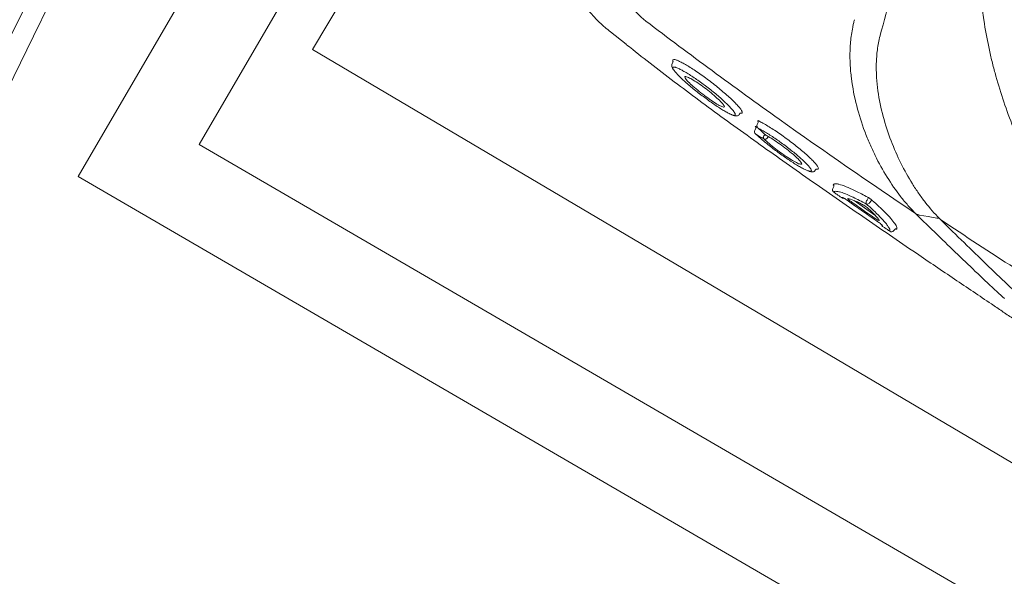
# Model space of a CAD drawing. Header units: millimetres. Extents: x 99250 to 122845, y -19292 to 18303.
# Tile 43 of 99: x 114292 to 114627, y 13509 to 13698. Entities that reach past the tile are written whole.
import ezdxf

# ---------------------------------------------------------------- set-up
doc = ezdxf.new("R2010")
doc.units = ezdxf.units.MM
doc.header["$MEASUREMENT"] = 0
doc.layers.add('IRISH HOUSE_HYD AIRPORT_DRAINAGE LAYOUT 1$0$GREY SCALE', color=8, linetype='Continuous')
doc.layers.add('IRISH HOUSE_HYD AIRPORT_DRAINAGE LAYOUT 1$0$GREYSCALE', color=8, linetype='Continuous', lineweight=0)
doc.layers.add('M-MEP-ELPR-EQUIP', color=6, linetype='Continuous', lineweight=20)

# ---------------------------------------------------------------- blocks, each defined once
blk = doc.blocks.new('IRISH HOUSE_HYD AIRPORT_DRAINAGE LAYOUT 1$0$FLOOR PLAN')
at = {"layer": 'IRISH HOUSE_HYD AIRPORT_DRAINAGE LAYOUT 1$0$GREYSCALE', "color": 8, "lineweight": 0}
for p, q in [((14353.42, 13655.88), (14927.78, 14643.56)), ((14621.68, 14076.42, -57105.36), (14392, 13688.18, -57105.36)), ((14312.32, 13645), (14413.1, 13818.31)), ((14498.65, 13689.98, -57105.4), (14493.31, 13694.15, -57105.4)), ((14493.33, 13694.16, -57105.4), (14493.34, 13694.17, -57105.4)), ((14392, 13688.18, -57105.36), (14935.54, 13366.63, -57105.36)), ((14514.19, 13683.18, -57105.4), (14514.57, 13683.98, -57105.4)), ((14514.8, 13684.75, -57105.4), (14514.43, 13684.59, -57105.4)), ((14514.43, 13684.59, -57105.4), (14514.43, 13684.36, -57105.4)), ((14537.38, 13666.48, -57105.4), (14537.07, 13666.07, -57105.4)), ((14537.38, 13666.48, -57105.4), (14537.8, 13666.46, -57105.4)), ((14543.18, 13662.59, -57105.4), (14543.51, 13663.35, -57105.4)), ((14542.32, 13660.62, -57105.4), (14542.8, 13661.64, -57105.4)), ((14543.26, 13661.62, -57105.4), (14543, 13661.78, -57105.4)), ((14543.42, 13661.45, -57105.4), (14543.5, 13661.39, -57105.4)), ((14542.54, 13659.5, -57105.4), (14542.64, 13659.42, -57105.4)), ((14942.57, 13313.28), (14353.42, 13655.88)), ((14563.26, 13647.48, -57105.4), (14562.92, 13647.07, -57105.4)), ((14953.45, 13272.17), (14312.32, 13645)), ((14568.86, 13640.87, -57105.4), (14569.19, 13641.57, -57105.4)), ((14583.2, 13631.83, -57105.4), (14576.12, 13636.8, -57105.4)), ((14580.5, 13636.9, -57105.4), (14580.34, 13636.63, -57105.4)), ((14580.78, 13637.37, -57105.4), (14580.5, 13636.9, -57105.4)), ((14581.56, 13636.27, -57105.4), (14581.77, 13636.62, -57105.4)), ((14581.4, 13636, -57105.4), (14581.56, 13636.27, -57105.4)), ((14598.3, 13631.86, -57105.4), (14598.29, 13631.86, -57105.4)), ((14598.29, 13631.86, -57105.4), (14598.29, 13631.86, -57105.4)), ((14598.31, 13631.86, -57105.4), (14601.29, 13631.31, -57105.4)), ((14601.29, 13631.31, -57105.4), (14604.3, 13630.76, -57105.4)), ((14589.92, 13626.96, -57105.4), (14589.63, 13626.55, -57105.4)), ((14590.61, 13627.08, -57105.4), (14590.61, 13627.73, -57105.4))]:
    blk.add_line(p, q, dxfattribs=at)
for centre, radius, start, end in [((21130.68, 10361.07), 7752.88, 141.708854, 166.516628), ((21130.68, 10361.07), 7602.52, 141.773276, 166.244763), ((14539.83, 13739.38, -57105.4), 54.05, 160.4629, 230.3321), ((14543.24, 13660.22, -57105.4), 1, 156.4812, 226.0595), ((14544.09, 13662.19, -57105.4), 1, 156.4264, 227.3469), ((14546.2, 13658.25, -57105.4), 0.926, 145.2822, 214.0258), ((14545.82, 13658.65, -57105.4), 0.992, 246.9333, 324.7332), ((14569.77, 13640.46, -57105.4), 0.998, 154.5139, 234.8505), ((14568.74, 13641.77, -57105.4), 0.499, 334.5007, 54.8132), ((14572.4, 13638.59, -57105.4), 0.995, 234.2384, 281.223), ((14581.14, 13636.11, -57105.4), 0.959, 147.1486, 213.7217), ((14580.38, 13637.63, -57105.4), 0.48, 327.1638, 33.5386), ((14582.19, 13636.34, -57105.4), 0.502, 77.3366, 146.2993), ((14580.57, 13636.55, -57105.4), 1, 257.1674, 326.3299), ((14586.37, 13628.81, -57105.4), 0.992, 189.3406, 235.8395), ((14588.81, 13627.13, -57105.4), 1, 235.2186, 324.2025), ((14590.33, 13626.67, -57105.4), 0.5, 55.2651, 144.2125)]:
    blk.add_arc(centre, radius, start, end, dxfattribs=at)
at = {"layer": 'IRISH HOUSE_HYD AIRPORT_DRAINAGE LAYOUT 1$0$GREYSCALE', "color": 8, "lineweight": 0, "ltscale": 0.25}
for centre, radius, start, end in [((21162.38, 10254.78), 7836.99, 141.329977, 165.793479), ((21207.44, 10240.08), 7731.89, 141.956801, 165.483737)]:
    blk.add_arc(centre, radius, start, end, dxfattribs=at)
at = {"layer": 'IRISH HOUSE_HYD AIRPORT_DRAINAGE LAYOUT 1$0$GREYSCALE', "color": 8, "lineweight": 0}
for points, knots in [([(14585, 13693.01, -57105.4), (14586.24, 13697.73, -57105.4), (14587.54, 13702.44, -57105.4), (14590.23, 13711.85, -57105.4), (14591.63, 13716.53, -57105.4), (14596.01, 13730.56, -57105.4), (14599.18, 13739.85, -57105.4), (14604.36, 13753.67, -57105.4), (14606.17, 13758.26, -57105.4), (14609.92, 13767.36, -57105.4), (14611.88, 13771.89, -57105.4), (14617.99, 13785.36, -57105.4), (14622.38, 13794.19, -57105.4), (14627.12, 13802.85, -57105.4)], [0, 0, 0, 0, 0.125, 0.125, 0.25, 0.25, 0.5, 0.5, 0.625, 0.625, 0.75, 0.75, 1, 1, 1, 1]), ([(14638.26, 13802.9, -57105.4), (14636.71, 13799.88, -57105.4), (14635.35, 13797.16, -57105.4), (14633.41, 13793.01, -57105.4), (14632.79, 13791.61, -57105.4), (14631.57, 13788.8, -57105.4), (14630.98, 13787.4, -57105.4), (14628.15, 13780.33, -57105.4), (14626.2, 13774.59, -57105.4), (14622.93, 13762.97, -57105.4), (14621.62, 13757.08, -57105.4), (14620.11, 13748.13, -57105.4), (14619.69, 13745.13, -57105.4), (14619.18, 13740.59, -57105.4), (14619.03, 13739.07, -57105.4), (14618.77, 13736.03, -57105.4), (14618.66, 13734.5, -57105.4), (14618.23, 13726.9, -57105.4), (14618.21, 13720.84, -57105.4), (14618.83, 13708.8, -57105.4), (14619.47, 13702.81, -57105.4), (14620.91, 13693.87, -57105.4), (14621.48, 13690.9, -57105.4), (14622.45, 13686.45, -57105.4), (14622.79, 13684.97, -57105.4), (14623.53, 13682.02, -57105.4), (14623.92, 13680.54, -57105.4), (14625.96, 13673.18, -57105.4), (14627.92, 13667.4, -57105.4), (14630.2, 13661.73, -57105.4)], [0, 0, 0, 0, 0.0625, 0.0625, 0.09375, 0.09375, 0.125, 0.125, 0.25, 0.25, 0.375, 0.375, 0.4375, 0.4375, 0.46875, 0.46875, 0.5, 0.5, 0.625, 0.625, 0.75, 0.75, 0.8125, 0.8125, 0.84375, 0.84375, 0.875, 0.875, 1, 1, 1, 1]), ([(14493.31, 13694.14, -57105.4), (14492.66, 13694.66, -57105.4), (14491, 13695.98, -57105.4), (14488.54, 13698.34, -57105.4), (14485.93, 13701.19, -57105.4), (14483.53, 13704.24, -57105.4), (14481.28, 13707.56, -57105.4), (14479.23, 13711.15, -57105.4), (14477.44, 13714.99, -57105.4), (14475.97, 13718.91, -57105.4), (14474.83, 13722.88, -57105.4), (14474, 13726.88, -57105.4), (14473.49, 13730.89, -57105.4), (14473.29, 13734.87, -57105.4), (14473.38, 13738.81, -57105.4), (14473.76, 13742.69, -57105.4), (14474.4, 13746.48, -57105.4), (14475.34, 13750.17, -57105.4), (14476.07, 13752.64, -57105.4), (14476.57, 13753.85, -57105.4), (14476.59, 13753.9, -57105.4)], [0, 0, 0, 0, 0.037673, 0.095878, 0.154189, 0.212585, 0.271048, 0.33568, 0.39959, 0.46265, 0.524915, 0.586431, 0.647228, 0.707328, 0.766741, 0.825471, 0.883514, 0.940856, 0.997479, 1, 1, 1, 1]), ([(14505.33, 13697.78, -57105.4), (14512.79, 13692.12, -57105.4), (14520.29, 13686.52, -57105.4), (14535.38, 13675.41, -57105.4), (14542.97, 13669.92, -57105.4), (14565.89, 13653.58, -57105.4), (14581.34, 13642.89, -57105.4), (14596.97, 13632.42, -57105.4)], [0, 0, 0, 0, 0.25, 0.25, 0.5, 0.5, 1, 1, 1, 1]), ([(14576.24, 13698.28, -57105.4), (14576.13, 13697.86, -57105.4), (14576.02, 13697.44, -57105.4), (14575.82, 13696.6, -57105.4), (14575.73, 13696.18, -57105.4), (14575.47, 13694.92, -57105.4), (14575.32, 13694.08, -57105.4), (14574.96, 13691.56, -57105.4), (14574.81, 13689.88, -57105.4), (14574.68, 13686.55, -57105.4), (14574.69, 13684.88, -57105.4), (14574.85, 13681.57, -57105.4), (14575, 13679.95, -57105.4), (14575.6, 13675.15, -57105.4), (14576.22, 13672.05, -57105.4), (14577.76, 13666.03, -57105.4), (14578.69, 13663.11, -57105.4), (14580.02, 13659.56, -57105.4), (14580.29, 13658.86, -57105.4), (14580.85, 13657.47, -57105.4), (14581.14, 13656.78, -57105.4), (14582.02, 13654.75, -57105.4), (14582.63, 13653.42, -57105.4), (14584.53, 13649.55, -57105.4), (14585.89, 13647.09, -57105.4), (14588.78, 13642.42, -57105.4), (14590.31, 13640.21, -57105.4), (14592.74, 13637.1, -57105.4), (14593.57, 13636.1, -57105.4), (14595.27, 13634.17, -57105.4), (14596.14, 13633.24, -57105.4), (14597.03, 13632.36, -57105.4)], [0, 0, 0, 0, 0.015625, 0.015625, 0.03125, 0.03125, 0.0625, 0.0625, 0.125, 0.125, 0.1875, 0.1875, 0.25, 0.25, 0.375, 0.375, 0.5, 0.5, 0.53125, 0.53125, 0.5625, 0.5625, 0.625, 0.625, 0.75, 0.75, 0.875, 0.875, 0.9375, 0.9375, 1, 1, 1, 1]), ([(14605.11, 13630.69, -57105.4), (14603.44, 13632.37, -57105.4), (14601.84, 13634.2, -57105.4), (14599.54, 13637.16, -57105.4), (14598.78, 13638.18, -57105.4), (14597.32, 13640.29, -57105.4), (14596.61, 13641.37, -57105.4), (14594.54, 13644.7, -57105.4), (14593.24, 13647.03, -57105.4), (14590.82, 13651.91, -57105.4), (14589.69, 13654.46, -57105.4), (14587.65, 13659.8, -57105.4), (14586.75, 13662.55, -57105.4), (14585.24, 13668.2, -57105.4), (14584.63, 13671.1, -57105.4), (14584.01, 13675.6, -57105.4), (14583.85, 13677.12, -57105.4), (14583.71, 13679.44, -57105.4), (14583.68, 13680.23, -57105.4), (14583.65, 13681.79, -57105.4), (14583.65, 13682.57, -57105.4), (14583.71, 13684.92, -57105.4), (14583.83, 13686.49, -57105.4), (14584.24, 13689.64, -57105.4), (14584.53, 13691.21, -57105.4), (14584.94, 13692.79, -57105.4)], [0, 0, 0, 0, 0.125, 0.125, 0.1875, 0.1875, 0.25, 0.25, 0.375, 0.375, 0.5, 0.5, 0.625, 0.625, 0.75, 0.75, 0.8125, 0.8125, 0.84375, 0.84375, 0.875, 0.875, 0.9375, 0.9375, 1, 1, 1, 1]), ([(14661.09, 13576.33, -57105.4), (14660.82, 13576.45, -57105.4), (14659.91, 13576.89, -57105.4), (14657.86, 13578.09, -57105.4), (14655.05, 13579.82, -57105.4), (14652.39, 13581.54, -57105.4), (14650.13, 13583.05, -57105.4), (14647.59, 13584.76, -57105.4), (14644.56, 13586.82, -57105.4), (14640.91, 13589.32, -57105.4), (14637, 13591.98, -57105.4), (14633.28, 13594.51, -57105.4), (14629.93, 13596.78, -57105.4), (14626.42, 13599.15, -57105.4), (14621.98, 13602.15, -57105.4), (14616.6, 13605.78, -57105.4), (14610.24, 13610.07, -57105.4), (14603.79, 13614.43, -57105.4), (14596.39, 13619.45, -57105.4), (14588.12, 13625.08, -57105.4), (14579.02, 13631.32, -57105.4), (14569.93, 13637.61, -57105.4), (14560.86, 13643.94, -57105.4), (14551.86, 13650.28, -57105.4), (14542.92, 13656.65, -57105.4), (14534.09, 13663.02, -57105.4), (14525.4, 13669.39, -57105.4), (14516.92, 13675.7, -57105.4), (14508.72, 13681.94, -57105.4), (14502.58, 13686.7, -57105.4), (14499.34, 13689.31, -57105.4), (14498.6, 13689.9, -57105.4)], [0, 0, 0, 0, 0.00345, 0.046619, 0.089766, 0.112425, 0.13508, 0.158154, 0.181221, 0.209069, 0.237397, 0.25624, 0.275086, 0.294404, 0.313726, 0.346115, 0.37852, 0.411676, 0.44484, 0.491581, 0.538367, 0.585123, 0.633242, 0.681401, 0.729516, 0.779903, 0.830337, 0.880732, 0.93264, 0.98459, 1, 1, 1, 1]), ([(14514.43, 13684.36, -57105.4), (14514.42, 13684.33, -57105.4), (14514.41, 13684.24, -57105.4), (14514.51, 13684.08, -57105.4), (14514.57, 13683.98, -57105.4)], [0, 0, 0, 0, 0.362557, 1, 1, 1, 1]), ([(14538.02, 13666.98, -57105.4), (14538, 13667.07, -57105.4), (14537.93, 13667.32, -57105.4), (14537.45, 13668.02, -57105.4), (14536.64, 13669, -57105.4), (14535.5, 13670.2, -57105.4), (14534.09, 13671.55, -57105.4), (14532.45, 13673.03, -57105.4), (14530.63, 13674.58, -57105.4), (14528.68, 13676.17, -57105.4), (14526.66, 13677.72, -57105.4), (14524.63, 13679.21, -57105.4), (14522.66, 13680.58, -57105.4), (14520.81, 13681.81, -57105.4), (14519.11, 13682.85, -57105.4), (14517.62, 13683.68, -57105.4), (14516.38, 13684.29, -57105.4), (14515.4, 13684.68, -57105.4), (14515, 13684.72, -57105.4), (14514.8, 13684.75, -57105.4)], [0, 0, 0, 0, 0.033748, 0.0943765, 0.1550059, 0.2164046, 0.2778011, 0.3394988, 0.401186, 0.4625018, 0.5238027, 0.5842501, 0.6446877, 0.7043114, 0.7639324, 0.8229043, 0.8818778, 0.9409376, 1, 1, 1, 1]), ([(14514.88, 13681.08, -57105.4), (14514.61, 13681.37, -57105.4), (14514.37, 13681.68, -57105.4), (14514.21, 13682.04, -57105.4), (14514.05, 13682.65, -57105.4), (14514.15, 13683.01, -57105.4), (14514.19, 13683.18, -57105.4)], [0, 0, 0, 0, 0.040319, 0.556981, 0.79767, 1, 1, 1, 1]), ([(14514.86, 13681.11, -57105.4), (14514.74, 13681.29, -57105.4), (14514.47, 13681.7, -57105.4), (14514.5, 13681.9, -57105.4), (14514.51, 13682.02, -57105.4)], [0, 0, 0, 0, 0.460027, 1, 1, 1, 1]), ([(14514.51, 13682.02, -57105.4), (14514.57, 13682.08, -57105.4), (14514.7, 13682.22, -57105.4), (14515.1, 13682.16, -57105.4), (14515.39, 13682.08, -57105.4), (14515.48, 13682.04, -57105.4), (14515.56, 13682.01, -57105.4)], [0, 0, 0, 0, 0.435282, 0.87053, 0.887642, 1, 1, 1, 1]), ([(14534.64, 13665.94, -57105.4), (14534.56, 13665.96, -57105.4), (14534.25, 13666.06, -57105.4), (14533.42, 13666.46, -57105.4), (14532.21, 13667.12, -57105.4), (14530.79, 13667.99, -57105.4), (14529.22, 13669.02, -57105.4), (14527.53, 13670.18, -57105.4), (14525.78, 13671.45, -57105.4), (14524.01, 13672.78, -57105.4), (14522.26, 13674.15, -57105.4), (14520.59, 13675.52, -57105.4), (14519.03, 13676.85, -57105.4), (14517.64, 13678.1, -57105.4), (14516.45, 13679.24, -57105.4), (14515.54, 13680.22, -57105.4), (14515.01, 13680.85, -57105.4), (14514.88, 13681.08, -57105.4), (14514.86, 13681.11, -57105.4)], [0, 0, 0, 0, 0.024652, 0.093115, 0.161575, 0.22959, 0.297606, 0.365358, 0.433111, 0.501455, 0.569803, 0.639058, 0.708314, 0.778292, 0.84826, 0.918899, 0.989527, 1, 1, 1, 1]), ([(14515.56, 13682.01, -57105.4), (14515.76, 13681.94, -57105.4), (14516.22, 13681.79, -57105.4), (14517.25, 13681.28, -57105.4), (14518.57, 13680.55, -57105.4), (14520.07, 13679.64, -57105.4), (14521.7, 13678.57, -57105.4), (14523.42, 13677.38, -57105.4), (14525.18, 13676.1, -57105.4), (14526.94, 13674.75, -57105.4), (14528.65, 13673.38, -57105.4), (14530.28, 13672.01, -57105.4), (14531.77, 13670.69, -57105.4), (14533.08, 13669.44, -57105.4), (14534.16, 13668.34, -57105.4), (14534.95, 13667.44, -57105.4), (14535.23, 13667.02, -57105.4), (14535.35, 13666.84, -57105.4)], [0, 0, 0, 0, 0.051259, 0.120283, 0.188472, 0.25666, 0.324296, 0.39193, 0.459615, 0.527293, 0.595995, 0.664696, 0.734631, 0.804571, 0.875351, 0.946131, 1, 1, 1, 1]), ([(14518.52, 13678.91, -57105.4), (14518.51, 13678.87, -57105.4), (14518.47, 13678.74, -57105.4), (14518.7, 13678.4, -57105.4), (14518.86, 13678.17, -57105.4)], [0, 0, 0, 0, 0.292267, 1, 1, 1, 1]), ([(14519.09, 13678.89, -57105.4), (14519, 13678.92, -57105.4), (14518.64, 13679.06, -57105.4), (14518.57, 13678.97, -57105.4), (14518.52, 13678.91, -57105.4)], [0, 0, 0, 0, 0.273671, 1, 1, 1, 1]), ([(14518.86, 13678.17, -57105.4), (14518.89, 13678.13, -57105.4), (14519.05, 13677.83, -57105.4), (14520.05, 13676.81, -57105.4), (14521.81, 13675.21, -57105.4), (14524.02, 13673.4, -57105.4), (14526.35, 13671.66, -57105.4), (14528.54, 13670.16, -57105.4), (14530.38, 13669.04, -57105.4), (14531.1, 13668.76, -57105.4), (14531.45, 13668.62, -57105.4)], [0, 0, 0, 0, 0.025718, 0.168563, 0.309104, 0.450813, 0.590944, 0.727665, 0.867111, 1, 1, 1, 1]), ([(14531.81, 13669.14, -57105.4), (14531.67, 13669.36, -57105.4), (14531.34, 13669.87, -57105.4), (14530, 13671.22, -57105.4), (14528.08, 13672.92, -57105.4), (14525.81, 13674.74, -57105.4), (14523.48, 13676.44, -57105.4), (14521.39, 13677.8, -57105.4), (14519.83, 13678.67, -57105.4), (14519.31, 13678.82, -57105.4), (14519.09, 13678.89, -57105.4)], [0, 0, 0, 0, 0.104326, 0.2390748, 0.3747463, 0.5100267, 0.6439516, 0.7758487, 0.9059011, 1, 1, 1, 1]), ([(14531.45, 13668.62, -57105.4), (14531.6, 13668.59, -57105.4), (14532.01, 13668.51, -57105.4), (14532.15, 13668.69, -57105.4), (14531.86, 13669.07, -57105.4), (14531.81, 13669.14, -57105.4)], [0, 0, 0, 0, 0.3430891, 0.88625, 1, 1, 1, 1]), ([(14535.35, 13666.84, -57105.4), (14535.4, 13666.78, -57105.4), (14535.63, 13666.46, -57105.4), (14535.77, 13666.05, -57105.4), (14535.65, 13665.75, -57105.4), (14535.23, 13665.73, -57105.4), (14534.81, 13665.88, -57105.4), (14534.64, 13665.94, -57105.4)], [0, 0, 0, 0, 0.05833, 0.302284, 0.613601, 0.849253, 1, 1, 1, 1]), ([(14537.8, 13666.46, -57105.4), (14537.86, 13666.46, -57105.4), (14538.09, 13666.44, -57105.4), (14538.16, 13666.62, -57105.4), (14538.06, 13666.89, -57105.4), (14538.02, 13666.98, -57105.4)], [0, 0, 0, 0, 0.164294, 0.743142, 1, 1, 1, 1]), ([(14537.07, 13666.07, -57105.4), (14536.93, 13665.93, -57105.4), (14536.66, 13665.64, -57105.4), (14536.14, 13665.54, -57105.4), (14535.66, 13665.56, -57105.4), (14535.29, 13665.63, -57105.4), (14535, 13665.75, -57105.4), (14534.56, 13665.96, -57105.4)], [0, 0, 0, 0, 0.189682, 0.383118, 0.601033, 0.910563, 1, 1, 1, 1]), ([(14543.67, 13663.87, -57105.4), (14543.62, 13663.89, -57105.4), (14543.48, 13663.96, -57105.4), (14543.35, 13663.99, -57105.4), (14543.34, 13663.91, -57105.4), (14543.4, 13663.8, -57105.4), (14543.49, 13663.71, -57105.4), (14543.5, 13663.7, -57105.4)], [0, 0, 0, 0, 0.154961, 0.423114, 0.700286, 0.983621, 1, 1, 1, 1]), ([(14543.5, 13663.35, -57105.4), (14543.52, 13663.38, -57105.4), (14543.55, 13663.46, -57105.4), (14543.55, 13663.58, -57105.4), (14543.53, 13663.67, -57105.4), (14543.51, 13663.72, -57105.4), (14543.51, 13663.72, -57105.4), (14543.51, 13663.72, -57105.4)], [0, 0, 0, 0, 0.182746, 0.439819, 0.656767, 0.84565, 1, 1, 1, 1]), ([(14563.96, 13647.77, -57105.4), (14563.92, 13647.92, -57105.4), (14563.83, 13648.24, -57105.4), (14563.29, 13649.01, -57105.4), (14562.46, 13649.96, -57105.4), (14561.32, 13651.11, -57105.4), (14559.92, 13652.41, -57105.4), (14558.28, 13653.83, -57105.4), (14556.47, 13655.31, -57105.4), (14554.54, 13656.81, -57105.4), (14552.55, 13658.28, -57105.4), (14550.54, 13659.69, -57105.4), (14548.59, 13661, -57105.4), (14546.76, 13662.14, -57105.4), (14545.09, 13663.13, -57105.4), (14544.14, 13663.62, -57105.4), (14543.67, 13663.87, -57105.4)], [0, 0, 0, 0, 0.071618, 0.142753, 0.213878, 0.286427, 0.35898, 0.431664, 0.504338, 0.576108, 0.647879, 0.719404, 0.790924, 0.860781, 0.930635, 1, 1, 1, 1]), ([(14543, 13661.78, -57105.4), (14542.87, 13661.86, -57105.4), (14542.76, 13661.93, -57105.4), (14542.59, 13662, -57105.4), (14542.53, 13662.02, -57105.4), (14542.49, 13662, -57105.4), (14542.49, 13661.99, -57105.4), (14542.5, 13661.95, -57105.4), (14542.51, 13661.93, -57105.4), (14542.55, 13661.88, -57105.4), (14542.58, 13661.84, -57105.4), (14542.65, 13661.77, -57105.4), (14542.69, 13661.73, -57105.4), (14542.8, 13661.64, -57105.4)], [0, 0, 0, 0, 0.25, 0.25, 0.5, 0.5, 0.625, 0.625, 0.75, 0.75, 0.875, 0.875, 1, 1, 1, 1]), ([(14543.5, 13661.39, -57105.4), (14543.92, 13661.17, -57105.4), (14544.77, 13660.72, -57105.4), (14546.27, 13659.84, -57105.4), (14547.9, 13658.81, -57105.4), (14549.6, 13657.67, -57105.4), (14551.36, 13656.43, -57105.4), (14553.1, 13655.15, -57105.4), (14554.8, 13653.83, -57105.4), (14556.39, 13652.54, -57105.4), (14557.84, 13651.29, -57105.4), (14559.1, 13650.14, -57105.4), (14560.14, 13649.1, -57105.4), (14560.85, 13648.3, -57105.4), (14561.1, 13647.94, -57105.4), (14561.19, 13647.81, -57105.4)], [0, 0, 0, 0, 0.077175, 0.156582, 0.233739, 0.313124, 0.390191, 0.469435, 0.547696, 0.628206, 0.706882, 0.787758, 0.867927, 0.950446, 1, 1, 1, 1]), ([(14546.17, 13658.94, -57105.4), (14545.78, 13659.3, -57105.4), (14545.39, 13659.66, -57105.4), (14545, 13660.01, -57105.4), (14544.5, 13660.47, -57105.4), (14544, 13660.93, -57105.4), (14543.5, 13661.39, -57105.4)], [0, 0, 0, 0, 0.002000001, 0.002000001, 0.002000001, 0.004555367, 0.004555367, 0.004555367, 0.004555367]), ([(14560.57, 13646.87, -57105.4), (14560.51, 13646.89, -57105.4), (14560.23, 13646.96, -57105.4), (14559.48, 13647.3, -57105.4), (14558.3, 13647.9, -57105.4), (14556.91, 13648.71, -57105.4), (14555.36, 13649.67, -57105.4), (14553.71, 13650.75, -57105.4), (14551.98, 13651.94, -57105.4), (14550.24, 13653.2, -57105.4), (14548.49, 13654.51, -57105.4), (14546.82, 13655.81, -57105.4), (14545.27, 13657.08, -57105.4), (14543.83, 13658.31, -57105.4), (14543.05, 13659.04, -57105.4), (14542.64, 13659.42, -57105.4)], [0, 0, 0, 0, 0.020975, 0.103092, 0.183625, 0.266595, 0.345335, 0.426326, 0.505338, 0.586596, 0.666706, 0.749125, 0.829586, 0.912317, 1, 1, 1, 1]), ([(14542.64, 13659.42, -57105.4), (14543.09, 13659.15, -57105.4), (14543.53, 13658.88, -57105.4), (14543.98, 13658.61, -57105.4), (14544.46, 13658.32, -57105.4), (14544.95, 13658.03, -57105.4), (14545.44, 13657.73, -57105.4)], [0, 0, 0, 0, 0.002000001, 0.002000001, 0.002000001, 0.004185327, 0.004185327, 0.004185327, 0.004185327]), ([(14545.77, 13659.31, -57105.4), (14545.71, 13659.22, -57105.4), (14545.6, 13659.05, -57105.4), (14545.5, 13658.87, -57105.4), (14545.44, 13658.78, -57105.4)], [0, 0, 0, 0, 0.492258, 1, 1, 1, 1]), ([(14545.44, 13657.73, -57105.4), (14545.99, 13657.22, -57105.4), (14547.07, 13656.22, -57105.4), (14549.37, 13654.39, -57105.4), (14551.79, 13652.6, -57105.4), (14554.16, 13651.01, -57105.4), (14556.11, 13649.86, -57105.4), (14557.27, 13649.26, -57105.4), (14557.52, 13649.23, -57105.4), (14557.54, 13649.23, -57105.4)], [0, 0, 0, 0, 0.171047, 0.337716, 0.501919, 0.665785, 0.826587, 0.987812, 1, 1, 1, 1]), ([(14558.07, 13649.75, -57105.4), (14557.87, 13650.02, -57105.4), (14557.45, 13650.6, -57105.4), (14555.91, 13652.06, -57105.4), (14553.82, 13653.81, -57105.4), (14551.41, 13655.63, -57105.4), (14549.01, 13657.29, -57105.4), (14547.25, 13658.37, -57105.4), (14546.42, 13658.81, -57105.4), (14546.17, 13658.94, -57105.4)], [0, 0, 0, 0, 0.13658, 0.298557, 0.459137, 0.618553, 0.777567, 0.932744, 1, 1, 1, 1]), ([(14557.54, 13649.23, -57105.4), (14557.8, 13649.16, -57105.4), (14558.35, 13649.04, -57105.4), (14558.42, 13649.31, -57105.4), (14558.1, 13649.7, -57105.4), (14558.07, 13649.75, -57105.4)], [0, 0, 0, 0, 0.442836, 0.93482, 1, 1, 1, 1]), ([(14561.19, 13647.81, -57105.4), (14561.26, 13647.72, -57105.4), (14561.5, 13647.38, -57105.4), (14561.63, 13647.02, -57105.4), (14561.53, 13646.74, -57105.4), (14561.18, 13646.69, -57105.4), (14560.75, 13646.82, -57105.4), (14560.57, 13646.87, -57105.4)], [0, 0, 0, 0, 0.090668, 0.336678, 0.578374, 0.827655, 1, 1, 1, 1]), ([(14562.92, 13647.07, -57105.4), (14562.8, 13646.93, -57105.4), (14562.55, 13646.65, -57105.4), (14562.05, 13646.52, -57105.4), (14561.57, 13646.53, -57105.4), (14561.21, 13646.59, -57105.4), (14560.93, 13646.7, -57105.4), (14560.63, 13646.86, -57105.4)], [0, 0, 0, 0, 0.17949, 0.37827, 0.600214, 0.910843, 1, 1, 1, 1]), ([(14563.26, 13647.48, -57105.4), (14563.28, 13647.48, -57105.4), (14563.49, 13647.42, -57105.4), (14563.58, 13647.45, -57105.4), (14563.64, 13647.47, -57105.4)], [0, 0, 0, 0, 0.259715, 1, 1, 1, 1]), ([(14563.64, 13647.47, -57105.4), (14563.71, 13647.47, -57105.4), (14563.95, 13647.47, -57105.4), (14563.96, 13647.64, -57105.4), (14563.96, 13647.77, -57105.4)], [0, 0, 0, 0, 0.2883186, 1, 1, 1, 1]), ([(14569.03, 13642.18, -57105.4), (14569.03, 13642.17, -57105.4), (14569.03, 13642.13, -57105.4), (14569.08, 13642.06, -57105.4), (14569.17, 13641.98, -57105.4), (14569.17, 13641.98, -57105.4)], [0, 0, 0, 0, 0.360471, 0.996119, 1, 1, 1, 1]), ([(14569.19, 13639.64, -57105.4), (14569.32, 13639.79, -57105.4), (14569.53, 13640.02, -57105.4), (14570.32, 13639.86, -57105.4), (14570.63, 13639.8, -57105.4)], [0, 0, 0, 0, 0.608975, 1, 1, 1, 1]), ([(14580.78, 13637.9, -57105.4), (14579.3, 13638.7, -57105.4), (14577.95, 13639.39, -57105.4), (14576.1, 13640.29, -57105.4), (14575.51, 13640.57, -57105.4), (14574.67, 13640.94, -57105.4), (14574.4, 13641.06, -57105.4), (14573.88, 13641.28, -57105.4), (14573.63, 13641.38, -57105.4), (14572.42, 13641.87, -57105.4), (14571.6, 13642.14, -57105.4), (14570.78, 13642.35, -57105.4), (14570.62, 13642.39, -57105.4), (14570.33, 13642.44, -57105.4), (14570.19, 13642.46, -57105.4), (14569.82, 13642.5, -57105.4), (14569.61, 13642.5, -57105.4), (14569.45, 13642.46, -57105.4)], [0, 0, 0, 0, 0.25, 0.25, 0.375, 0.375, 0.4375, 0.4375, 0.5, 0.5, 0.75, 0.75, 0.8125, 0.8125, 0.875, 0.875, 1, 1, 1, 1]), ([(14571.82, 13637.78, -57105.4), (14571.28, 13638.16, -57105.4), (14570.73, 13638.55, -57105.4), (14570.19, 13638.94, -57105.4), (14569.86, 13639.17, -57105.4), (14569.52, 13639.41, -57105.4), (14569.19, 13639.64, -57105.4)], [0, 0, 0, 0, 0.002, 0.002, 0.002, 0.003216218, 0.003216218, 0.003216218, 0.003216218]), ([(14570.63, 13639.8, -57105.4), (14570.79, 13639.78, -57105.4), (14571.36, 13639.72, -57105.4), (14573.08, 13639.1, -57105.4), (14575.43, 13638.08, -57105.4), (14577.92, 13636.87, -57105.4), (14579.53, 13636.01, -57105.4), (14580.35, 13635.57, -57105.4)], [0, 0, 0, 0, 0.101558, 0.36428, 0.634712, 0.816091, 1, 1, 1, 1]), ([(14573.78, 13636.86, -57105.4), (14573.58, 13636.99, -57105.4), (14573.38, 13637.13, -57105.4), (14573.1, 13637.31, -57105.4), (14573.01, 13637.37, -57105.4), (14572.83, 13637.47, -57105.4), (14572.75, 13637.52, -57105.4), (14572.59, 13637.61, -57105.4), (14572.52, 13637.65, -57105.4), (14572.39, 13637.72, -57105.4), (14572.33, 13637.75, -57105.4), (14572.17, 13637.82, -57105.4), (14572.09, 13637.84, -57105.4), (14572.05, 13637.84, -57105.4)], [0, 0, 0, 0, 0.25, 0.25, 0.375, 0.375, 0.5, 0.5, 0.625, 0.625, 0.75, 0.75, 1, 1, 1, 1]), ([(14574.08, 13637.52, -57105.4), (14573.98, 13637.54, -57105.4), (14573.94, 13637.52, -57105.4), (14573.97, 13637.43, -57105.4), (14573.99, 13637.39, -57105.4), (14574.07, 13637.3, -57105.4), (14574.12, 13637.24, -57105.4), (14574.25, 13637.11, -57105.4), (14574.33, 13637.04, -57105.4), (14574.51, 13636.88, -57105.4), (14574.61, 13636.8, -57105.4), (14574.82, 13636.63, -57105.4), (14574.94, 13636.53, -57105.4), (14575.18, 13636.35, -57105.4), (14575.31, 13636.26, -57105.4), (14575.44, 13636.17, -57105.4)], [0, 0, 0, 0, 0.25, 0.25, 0.375, 0.375, 0.5, 0.5, 0.625, 0.625, 0.75, 0.75, 0.875, 0.875, 1, 1, 1, 1]), ([(14578.67, 13635.6, -57105.4), (14578.16, 13635.86, -57105.4), (14577.69, 13636.09, -57105.4), (14576.79, 13636.51, -57105.4), (14576.37, 13636.69, -57105.4), (14575.22, 13637.17, -57105.4), (14574.58, 13637.4, -57105.4), (14574.08, 13637.52, -57105.4)], [0, 0, 0, 0, 0.25, 0.25, 0.5, 0.5, 1, 1, 1, 1]), ([(14582.3, 13636.83, -57105.4), (14582.2, 13636.92, -57105.4), (14582.09, 13637.01, -57105.4), (14581.84, 13637.21, -57105.4), (14581.71, 13637.31, -57105.4), (14581.43, 13637.5, -57105.4), (14581.29, 13637.59, -57105.4), (14581.02, 13637.76, -57105.4), (14580.9, 13637.84, -57105.4), (14580.78, 13637.9, -57105.4)], [0, 0, 0, 0, 0.25, 0.25, 0.5, 0.5, 0.75, 0.75, 1, 1, 1, 1]), ([(14590.61, 13627.73, -57105.4), (14590.61, 13627.74, -57105.4), (14590.62, 13627.99, -57105.4), (14590, 13628.94, -57105.4), (14588.69, 13630.62, -57105.4), (14586.77, 13632.65, -57105.4), (14584.61, 13634.75, -57105.4), (14583.07, 13636.13, -57105.4), (14582.3, 13636.83, -57105.4)], [0, 0, 0, 0, 0.014248, 0.225084, 0.445739, 0.672661, 0.835112, 1, 1, 1, 1]), ([(14581.06, 13633.93, -57105.4), (14580.99, 13633.99, -57105.4), (14580.92, 13634.06, -57105.4), (14580.74, 13634.21, -57105.4), (14580.65, 13634.29, -57105.4), (14580.35, 13634.52, -57105.4), (14580.13, 13634.68, -57105.4), (14579.8, 13634.91, -57105.4), (14579.68, 13634.99, -57105.4), (14579.46, 13635.14, -57105.4), (14579.35, 13635.21, -57105.4), (14579.14, 13635.34, -57105.4), (14579.04, 13635.4, -57105.4), (14578.84, 13635.51, -57105.4), (14578.75, 13635.56, -57105.4), (14578.67, 13635.6, -57105.4)], [0, 0, 0, 0, 0.125, 0.125, 0.25, 0.25, 0.5, 0.5, 0.625, 0.625, 0.75, 0.75, 0.875, 0.875, 1, 1, 1, 1]), ([(14580.35, 13635.57, -57105.4), (14581.32, 13634.7, -57105.4), (14583.28, 13632.91, -57105.4), (14585.51, 13630.66, -57105.4), (14587.08, 13628.91, -57105.4), (14587.55, 13628.16, -57105.4), (14587.74, 13627.85, -57105.4)], [0, 0, 0, 0, 0.266556, 0.54057, 0.811878, 1, 1, 1, 1]), ([(14584.66, 13630.09, -57105.4), (14584.5, 13630.32, -57105.4), (14584.31, 13630.57, -57105.4), (14583.85, 13631.12, -57105.4), (14583.58, 13631.43, -57105.4), (14582.67, 13632.39, -57105.4), (14581.94, 13633.12, -57105.4), (14581.06, 13633.93, -57105.4)], [0, 0, 0, 0, 0.25, 0.25, 0.5, 0.5, 1, 1, 1, 1]), ([(14582.94, 13630.9, -57105.4), (14583.07, 13630.81, -57105.4), (14583.2, 13630.72, -57105.4), (14583.45, 13630.56, -57105.4), (14583.58, 13630.48, -57105.4), (14583.82, 13630.33, -57105.4), (14583.93, 13630.27, -57105.4), (14584.14, 13630.15, -57105.4), (14584.24, 13630.1, -57105.4), (14584.48, 13629.98, -57105.4), (14584.6, 13629.95, -57105.4), (14584.69, 13629.95, -57105.4), (14584.7, 13629.97, -57105.4), (14584.7, 13630.01, -57105.4), (14584.69, 13630.05, -57105.4), (14584.66, 13630.09, -57105.4)], [0, 0, 0, 0, 0.125, 0.125, 0.25, 0.25, 0.375, 0.375, 0.5, 0.5, 0.75, 0.75, 0.875, 0.875, 1, 1, 1, 1]), ([(14596.97, 13632.42, -57105.4), (14599.45, 13629.99, -57105.4), (14604.42, 13625.13, -57105.4), (14611.46, 13618.3, -57105.4), (14618.18, 13611.86, -57105.4), (14623.44, 13606.89, -57105.4), (14626.39, 13604.22, -57105.4), (14627.27, 13603.43, -57105.4)], [0, 0, 0, 0, 0.225239, 0.450475, 0.677754, 0.905051, 1, 1, 1, 1]), ([(14597.03, 13632.36, -57105.4), (14597.1, 13632.3, -57105.4), (14597.2, 13632.22, -57105.4), (14597.4, 13632.09, -57105.4), (14597.51, 13632.04, -57105.4), (14597.73, 13631.95, -57105.4), (14597.84, 13631.91, -57105.4), (14598.06, 13631.87, -57105.4), (14598.18, 13631.86, -57105.4), (14598.3, 13631.86, -57105.4)], [0, 0, 0, 0, 0.25, 0.25, 0.5, 0.5, 0.75, 0.75, 1, 1, 1, 1]), ([(14605.58, 13630.22, -57105.4), (14622.21, 13619.18, -57105.4), (14639.02, 13608.39, -57105.4), (14664.51, 13592.56, -57105.4), (14673.05, 13587.34, -57105.4), (14690.23, 13577.03, -57105.4), (14698.87, 13571.93, -57105.4), (14724.86, 13556.86, -57105.4), (14742.31, 13547.09, -57105.4), (14777.46, 13528.11, -57105.4), (14795.17, 13518.9, -57105.4), (14812.99, 13509.97, -57105.4)], [0, 0, 0, 0, 0.25, 0.25, 0.375, 0.375, 0.5, 0.5, 0.75, 0.75, 1, 1, 1, 1]), ([(14643.12, 13594.81, -57105.4), (14640.47, 13597.13, -57105.4), (14635.6, 13601.38, -57105.4), (14628.25, 13608.23, -57105.4), (14621.08, 13615.08, -57105.4), (14613.6, 13622.36, -57105.4), (14608.25, 13627.6, -57105.4), (14605.58, 13630.22, -57105.4)], [0, 0, 0, 0, 0.229395, 0.422012, 0.614832, 0.807537, 1, 1, 1, 1]), ([(14585.76, 13628.25, -57105.4), (14585.74, 13628.29, -57105.4), (14585.69, 13628.36, -57105.4), (14585.56, 13628.49, -57105.4), (14585.51, 13628.54, -57105.4), (14585.4, 13628.64, -57105.4), (14585.33, 13628.7, -57105.4), (14585.12, 13628.88, -57105.4), (14584.96, 13629.01, -57105.4), (14584.59, 13629.28, -57105.4), (14584.4, 13629.42, -57105.4), (14584.2, 13629.56, -57105.4)], [0, 0, 0, 0, 0.25, 0.25, 0.375, 0.375, 0.5, 0.5, 0.75, 0.75, 1, 1, 1, 1]), ([(14588.24, 13626.31, -57105.4), (14587.69, 13626.69, -57105.4), (14587.14, 13627.07, -57105.4), (14586.59, 13627.45, -57105.4), (14586.33, 13627.63, -57105.4), (14586.07, 13627.81, -57105.4), (14585.81, 13627.99, -57105.4)], [0, 0, 0, 0, 0.002, 0.002, 0.002, 0.002950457, 0.002950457, 0.002950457, 0.002950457]), ([(14587.74, 13627.85, -57105.4), (14587.86, 13627.68, -57105.4), (14588.2, 13627.2, -57105.4), (14588.35, 13626.7, -57105.4), (14588.28, 13626.44, -57105.4), (14588.24, 13626.31, -57105.4)], [0, 0, 0, 0, 0.205685, 0.600472, 1, 1, 1, 1]), ([(14590.37, 13627.14, -57105.4), (14590.43, 13627.12, -57105.4), (14590.56, 13627.06, -57105.4), (14590.59, 13627.07, -57105.4), (14590.61, 13627.08, -57105.4)], [0, 0, 0, 0, 0.3745187, 1, 1, 1, 1])]:
    blk.add_open_spline(points, degree=3, knots=knots, dxfattribs=at)
for points in [[(14576.24, 13698.3, -57105.4), (14576.24, 13698.29, -57105.4), (14576.24, 13698.28, -57105.4), (14576.24, 13698.28, -57105.4)], [(14584.94, 13692.79, -57105.4), (14584.96, 13692.86, -57105.4), (14584.98, 13692.93, -57105.4), (14585, 13693.01, -57105.4)], [(14546.63, 13658.07, -57105.4), (14546.69, 13658.16, -57105.4), (14546.75, 13658.25, -57105.4), (14546.8, 13658.34, -57105.4)], [(14546.8, 13658.34, -57105.4), (14546.85, 13658.43, -57105.4), (14546.91, 13658.52, -57105.4), (14546.92, 13658.54, -57105.4)], [(14569.45, 13642.46, -57105.4), (14569.23, 13642.42, -57105.4), (14569.09, 13642.33, -57105.4), (14569.03, 13642.18, -57105.4)], [(14569.17, 13641.98, -57105.4), (14569.18, 13641.97, -57105.4), (14569.19, 13641.96, -57105.4), (14569.21, 13641.94, -57105.4)], [(14572.05, 13637.84, -57105.4), (14571.96, 13637.83, -57105.4), (14571.88, 13637.81, -57105.4), (14571.82, 13637.78, -57105.4)], [(14584.2, 13629.56, -57105.4), (14580.72, 13631.98, -57105.4), (14577.24, 13634.41, -57105.4), (14573.78, 13636.86, -57105.4)], [(14575.44, 13636.17, -57105.4), (14577.93, 13634.41, -57105.4), (14580.43, 13632.65, -57105.4), (14582.94, 13630.9, -57105.4)], [(14597.01, 13632.38, -57105.4), (14597, 13632.39, -57105.4), (14596.98, 13632.4, -57105.4), (14596.97, 13632.42, -57105.4)], [(14597.03, 13632.36, -57105.4), (14597.02, 13632.37, -57105.4), (14597.02, 13632.37, -57105.4), (14597.01, 13632.38, -57105.4)], [(14598.31, 13631.86, -57105.4), (14598.3, 13631.86, -57105.4), (14598.3, 13631.86, -57105.4), (14598.3, 13631.86, -57105.4)], [(14605.11, 13630.69, -57105.4), (14604.88, 13630.79, -57105.4), (14604.59, 13630.81, -57105.4), (14604.3, 13630.76, -57105.4)], [(14605.58, 13630.22, -57105.4), (14605.42, 13630.38, -57105.4), (14605.27, 13630.53, -57105.4), (14605.11, 13630.69, -57105.4)], [(14585.81, 13627.99, -57105.4), (14585.81, 13628.06, -57105.4), (14585.79, 13628.15, -57105.4), (14585.76, 13628.25, -57105.4)], [(14590.32, 13627.17, -57105.4), (14590.34, 13627.16, -57105.4), (14590.36, 13627.15, -57105.4), (14590.37, 13627.14, -57105.4)]]:
    blk.add_open_spline(points, degree=3, dxfattribs=at)
blk = doc.blocks.new('IRISH HOUSE_HYD AIRPORT_DRAINAGE LAYOUT 1')
at = {"layer": 'IRISH HOUSE_HYD AIRPORT_DRAINAGE LAYOUT 1$0$GREY SCALE'}
blk.add_blockref('IRISH HOUSE_HYD AIRPORT_DRAINAGE LAYOUT 1$0$FLOOR PLAN', (0, 0), dxfattribs=at)

msp = doc.modelspace()

# ---------------------------------------------------------------- block references
at = {"layer": 'M-MEP-ELPR-EQUIP'}
msp.add_blockref('IRISH HOUSE_HYD AIRPORT_DRAINAGE LAYOUT 1', (100000, 0), dxfattribs=at)

doc.saveas('drawing.dxf')
